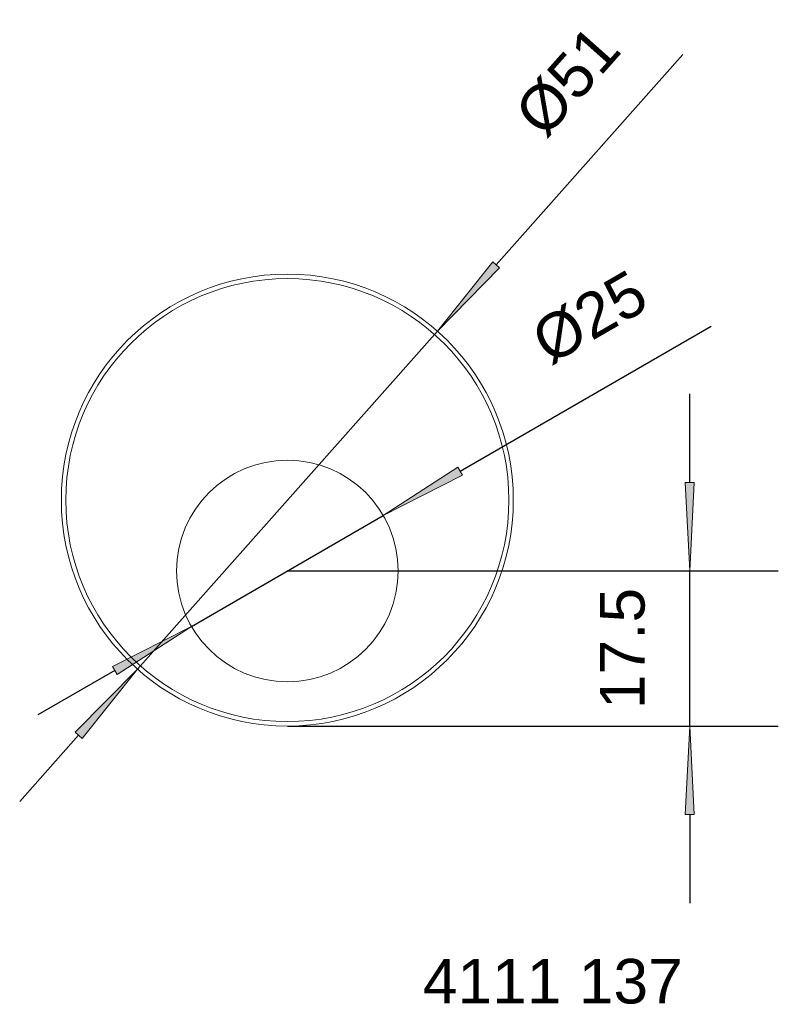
# Model space of a CAD drawing. Header units: millimetres. Extents: x 3000 to 3085, y -1378 to -1267.
import ezdxf

# ---------------------------------------------------------------- set-up
doc = ezdxf.new("R2010")
doc.units = ezdxf.units.MM
doc.header["$LTSCALE"] = 254
doc.header["$PDMODE"] = 1
doc.header["$PDSIZE"] = -2
doc.layers.get('0').update_dxf_attribs({"lineweight": 5})
for name, color, linetype, lineweight in [('1', 7, 'Continuous', 5), ('Bemaßung', 7, 'Continuous', 5), ('Keine', 7, 'Continuous', 5)]:
    doc.layers.add(name, color=color, linetype=linetype, lineweight=lineweight)
doc.styles.add('Arial', font='Arial')
doc.dimstyles.new('ST', dxfattribs={"dimtxt": 5.034433, "dimasz": 9.99939, "dimexe": 10, "dimexo": 0, "dimgap": 5, "dimtad": 1, "dimdec": 0, "dimdsep": 46, "dimtxsty": 'Arial', "dimblk": 'VW_FILLEDARROW', "dimblk1": 'VW_FILLEDARROW', "dimblk2": 'VW_FILLEDARROW', "dimcen": 0, "dimadec": 3, "dimazin": 0, "dimtfac": 1, "dimtdec": 0, "dimtix": 1, "dimtmove": 0, "dimatfit": 0, "dimldrblk": 'VW_FILLEDARROW-1', "dimfxl": 1, "dimfrac": 2, "dimtolj": 1, "dimarcsym": 0})

# ---------------------------------------------------------------- blocks, each defined once
blk = doc.blocks.new('VW_FILLEDARROW-1')
at = {"linetype": 'Continuous', "lineweight": 0}
blk.add_hatch(color=0, dxfattribs=at).paths.add_polyline_path([(-1, 0.052), (0, 0), (-1, -0.052)])
at = {"color": 0, "lineweight": 5, "flags": 128}
blk.add_lwpolyline([(-1, 0.052), (0, 0), (-1, -0.052)], close=True, dxfattribs=at)
blk = doc.blocks.new('*D1')
at = {"layer": 'Bemaßung', "color": 0, "lineweight": -2}
for p, q in [((3049.49, -1317.91), (3077.82, -1301.55)), ((3019.18, -1335.41), (3040.83, -1322.91)), ((3010.52, -1340.41), (3001.86, -1345.4))]:
    blk.add_line(p, q, dxfattribs=at)
at = {"layer": 'Defpoints', "color": 0}
for p in [(3040.83, -1322.91), (3019.18, -1335.41)]:
    blk.add_point(p, dxfattribs=at)
at = {"layer": 'Bemaßung', "color": 0, "lineweight": -2, "xscale": 9.999389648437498, "yscale": 9.999389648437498, "zscale": 9.999389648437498}
for p, rotation in [((3040.83, -1322.91), 209.9999999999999), ((3019.18, -1335.41), 29.99999999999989)]:
    blk.add_blockref('VW_FILLEDARROW-1', p, dxfattribs=dict(at, rotation=rotation))
at = {"layer": 'Bemaßung', "color": 0, "insert": (3064.13, -1300.55), "char_height": 5.034, "attachment_point": 5, "rotation": 30, "style": 'Arial'}
blk.add_mtext('\\A1;%%c25', dxfattribs=at)
blk = doc.blocks.new('VW_FILLEDARROW')
at = {"linetype": 'Continuous', "lineweight": 0}
blk.add_hatch(color=0, dxfattribs=at).paths.add_polyline_path([(-1, 0.052), (0, 0), (-1, -0.052)])
at = {"color": 0, "lineweight": 5, "flags": 128}
blk.add_lwpolyline([(-1, 0.052), (0, 0), (-1, -0.052)], close=True, dxfattribs=at)
blk = doc.blocks.new('*D2')
at = {"layer": 'Bemaßung', "color": 0, "lineweight": -2}
for p, q in [((3053.57, -1294.61), (3074.62, -1270.89)), ((3013.08, -1340.23), (3046.93, -1302.09)), ((3006.44, -1347.7), (2999.8, -1355.18))]:
    blk.add_line(p, q, dxfattribs=at)
at = {"layer": 'Defpoints', "color": 0}
for p in [(3046.93, -1302.09), (3013.08, -1340.23)]:
    blk.add_point(p, dxfattribs=at)
at = {"layer": 'Bemaßung', "color": 0, "lineweight": -2, "xscale": 9.999389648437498, "yscale": 9.999389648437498, "zscale": 9.999389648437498}
for p, rotation in [((3046.93, -1302.09), 228.4040237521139), ((3013.08, -1340.23), 48.40402375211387)]:
    blk.add_blockref('VW_FILLEDARROW-1', p, dxfattribs=dict(at, rotation=rotation))
at = {"layer": 'Bemaßung', "color": 0, "insert": (3061.65, -1273.89), "char_height": 5.034, "attachment_point": 5, "rotation": 48.404, "style": 'Arial'}
blk.add_mtext('\\A1;%%c51', dxfattribs=at)
blk = doc.blocks.new('*D3')
at = {"layer": 'Bemaßung', "color": 0, "lineweight": -2}
for p, q in [((3075.4, -1319.16), (3075.4, -1309.16)), ((3030, -1329.16), (3085.4, -1329.16)), ((3075.4, -1346.66), (3075.4, -1329.16)), ((3030, -1346.66), (3085.4, -1346.66)), ((3075.4, -1356.65), (3075.4, -1366.65))]:
    blk.add_line(p, q, dxfattribs=at)
at = {"layer": 'Defpoints', "color": 0}
for p in [(3030, -1329.16), (3075.4, -1329.16), (3030, -1346.66)]:
    blk.add_point(p, dxfattribs=at)
at = {"layer": 'Bemaßung', "color": 0, "lineweight": -2, "xscale": 9.999389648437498, "yscale": 9.999389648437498, "zscale": 9.999389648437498}
for p, rotation in [((3075.4, -1329.16), 270), ((3075.4, -1346.66), 90)]:
    blk.add_blockref('VW_FILLEDARROW', p, dxfattribs=dict(at, rotation=rotation))
at = {"layer": 'Bemaßung', "color": 0, "insert": (3067.83, -1337.91), "char_height": 5.034, "attachment_point": 5, "rotation": 90, "style": 'Arial'}
blk.add_mtext('\\A1;17.5', dxfattribs=at)

msp = doc.modelspace()

# ---------------------------------------------------------------- linework, layer by layer
at = {"layer": '1', "color": 7}
for centre, radius in [((3030, -1321.16), 25.5), ((3030, -1321.16), 25), ((3030, -1329.16), 12.5)]:
    msp.add_circle(centre, radius, dxfattribs=at)

# ---------------------------------------------------------------- texts
at = {"layer": 'Keine', "insert": (3045.29, -1372.94), "char_height": 5.034, "width": 30.1115, "attachment_point": 1, "line_spacing_factor": 0.970891, "style": 'Arial'}
msp.add_mtext('4111 137', dxfattribs=at)

# ---------------------------------------------------------------- dimensions: what is measured, and where the dimension line sits
at = {"layer": 'Bemaßung'}
for p1, p2, picture, middle in [((3013.08, -1340.23), (3046.93, -1302.09), '*D2', (3067.42, -1279.01)), ((3019.18, -1335.41), (3040.83, -1322.91), '*D1', (3067.99, -1307.23))]:
    dim = msp.add_diameter_dim_2p(p1=p1, p2=p2, dimstyle='ST', override={"dimgap": 5, "dimpost": '', "dimtxsty": 'Arial', "dimblk": 'VW_FILLEDARROW-1', "dimse1": 1, "dimse2": 1, "dimtix": 0, "dimatfit": 0}, dxfattribs=at)
    dim.commit()
    dim.dimension.update_dxf_attribs({"geometry": picture, "text_midpoint": middle, "dimtype": 163})
dim = msp.add_linear_dim(base=(3075.4, -1329.16), p1=(3030, -1346.66), p2=(3030, -1329.16), angle=270, dimstyle='ST', override={"dimgap": 5, "dimdec": 1, "dimpost": '<>', "dimtxsty": 'Arial', "dimtmove": 2}, dxfattribs=at)
dim.commit()
dim.dimension.update_dxf_attribs({"geometry": '*D3', "text_midpoint": (3067.83, -1337.91)})

doc.saveas('drawing.dxf')
